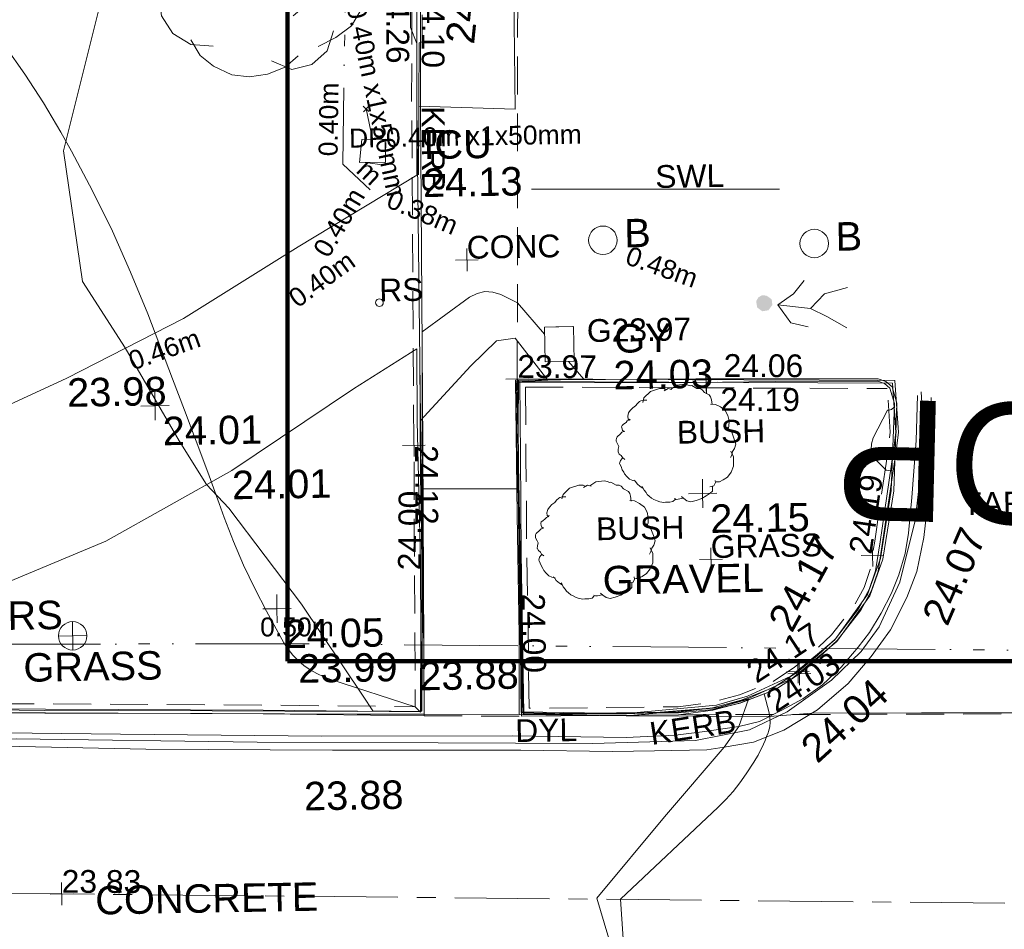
# Model space of a CAD drawing. Header units: millimetres. Extents: x -287732 to 520720, y -88450 to 287754.
# Tile 51 of 256: x -126021 to -113045, y -34533 to -22545. Entities that reach past the tile are written whole.
import ezdxf

# ---------------------------------------------------------------- set-up
doc = ezdxf.new("R2010")
doc.units = ezdxf.units.MM
for name, pattern in [('IMPORT-CENTER _6_', [2000, 1250, -250, 250, -250]), ('IMPORT-DASHED _2_', [750, 500, -250]), ('IMPORT-UG_DRAINAGE_UNIDENTIFIED_QLB2 _2_', [2700, 1500, -300, 0, -250, 150, -300, 0, -200]), ('IMPORT-UG_EIR_QLB2 _2_', [2750, 1500, -300, 0, -300, 150, -300, 0, -200]), ('IMPORT-UG_ELEC_LV_QLB2 _2_', [2700, 1500, -300, 0, -250, 150, -300, 0, -200]), ('IMPORT-UG_ELEC_STREET LIGHTING_QLB2 _2_', [2700, 1500, -300, 0, -250, 150, -300, 0, -200])]:
    doc.linetypes.add(name, pattern=pattern)
for name, color, linetype, lineweight, true_color in [('00_TOPO_FOOTPATH', 7, 'Continuous', 9, 0xa50000), ('00_TOPO_FURN_BOLLARD', 7, 'Continuous', 9, 0x666666), ('00_TOPO_FURN_SIGN', 7, 'Continuous', 9, 0x666666), ('00_TOPO_KERB_BOTTOM', 1, 'Continuous', 9, 0xff0000), ('00_TOPO_KERB_TOP', 7, 'Continuous', 9, 0xa500a5), ('00_TOPO_LEVEL_SPOT', 7, 'Continuous', 9, 0x666666), ('00_TOPO_ROAD_MARKING_YELLOW_CONTINUOUS', 40, 'Continuous', 9, 0xffbf00), ('00_TOPO_SERV_GULLY', 7, 'Continuous', 9, 0x5252a5), ('00_TOPO_SERV_IC', 5, 'Continuous', 9, 0x0000ff), ('00_TOPO_TREE', 7, 'Continuous', 9, 0x666666), ('01_DTM_CONTOUR_MNR', 7, 'Continuous', 9, 0xa5a552), ('12333-PUM-2D-U-0001-C01 - Rev2_REVIT IMPORT_dwg', 7, 'Continuous', 9, 0x767676), ('A_RHA_Line', 7, 'Continuous', 9, 0x00a600), ('BUSH', 7, 'Continuous', 9, 0x00a500), ('BUSH_TXT', 7, 'Continuous', 9, 0x00a500), ('CONTOURS_INDEX', 4, 'Continuous', 9, 0x00ffff), ('CONTOURS_INDEX_LVL', 4, 'Continuous', 9, 0x00ffff), ('CONTOURS_MINOR', 7, 'Continuous', 9, 0x00a5a5), ('GULLY', 7, 'Continuous', 9, 0x7fbfff), ('GULLY_LVL', 7, 'Continuous', 9, 0x7fbfff), ('KERB_BOTTOM', 7, 'Continuous', 9, 0x0000a5), ('KERB_BOTTOM_LVL', 7, 'Continuous', 9, 0x0000a5), ('KERB_BOTTOM_TXT', 7, 'Continuous', 9, 0x0000a5), ('KERB_TOP', 2, 'Continuous', 9, 0xffff00), ('KERB_TOP_LVL', 2, 'Continuous', 9, 0xffff00), ('MARKINGS_DOUBLE_YELLOW', 7, 'Continuous', 9, 0xc0c0c0), ('MARKINGS_DOUBLE_YELLOW_TXT', 7, 'Continuous', 9, 0xc0c0c0), ('MARKINGS_WHITE_LINE', 7, 'Continuous', 9, 0xc0c0c0), ('MARKINGS_WHITE_LINE_TXT', 7, 'Continuous', 9, 0xc0c0c0), ('PUM-EIRCOMM-NOTES', 6, 'Continuous', 9, 0xff00ff), ('PUM-EIRCOMM-QLB2', 6, 'IMPORT-UG_EIR_QLB2 _2_', 9, 0xff00ff), ('PUM-ELECTRIC-LV-QLB2', 1, 'IMPORT-UG_ELEC_LV_QLB2 _2_', 9, 0xff0000), ('PUM-ELECTRIC-MH', 1, 'Continuous', 9, 0xff0000), ('PUM-ELECTRIC-SL-QLB2', 7, 'IMPORT-UG_ELEC_STREET LIGHTING_QLB2 _2_', 9, 0xff7f7f), ('PUM-UNIDENTIFIED-QLB2', 150, 'IMPORT-UG_DRAINAGE_UNIDENTIFIED_QLB2 _2_', 9, 0x007fff), ('ROAD_CROWNLINE', 7, 'IMPORT-CENTER _6_', 9, 0xa500a5), ('ROAD_CROWNLINE_LVL', 7, 'Continuous', 9, 0xa500a5), ('ROAD_MARKINGS', 7, 'Continuous', 9, 0xc0c0c0), ('ROADSIGN', 7, 'Continuous', 9, 0x00a5a5), ('ROADSIGN_TXT', 7, 'Continuous', 9, 0x00a5a5)]:
    doc.layers.add(name, color=color, linetype=linetype, lineweight=lineweight, true_color=true_color)
for name, color, linetype, lineweight in [('00_TOPO_PEDASTRIAN', 7, 'Continuous', 9), ('00_TOPO_SURFACE', 7, 'Continuous', 9), ('00_TOPO_SURVEY_TEXT', 7, 'Continuous', 9), ('CHANGE_OF_SURFACE', 7, 'IMPORT-DASHED _2_', 9), ('CHANGE_OF_SURFACE_LVL', 7, 'Continuous', 9), ('GEN-TEXT', 7, 'Continuous', 9), ('Text', 7, 'Continuous', 9), ('TEXT_TXT', 7, 'Continuous', 9)]:
    doc.layers.add(name, color=color, linetype=linetype, lineweight=lineweight)
doc.styles.add('Arial_1', font='arial.ttf', dxfattribs={"height": 250})
doc.styles.add('Arial_3', font='arial.ttf', dxfattribs={"height": 300})
doc.styles.add('Arial_4', font='arial.ttf', dxfattribs={"height": 1594.21926})
doc.styles.add('Swis721 Lt BT_2', font='swissl.ttf', dxfattribs={"height": 375})

# ---------------------------------------------------------------- blocks, each defined once
blk = doc.blocks.new('12333-PUM-2D-U-0001-C01 - Rev2_REVIT IMPORT_dwg_PEDESTRIAN CROSS-2077091-Site Location Plan Proposed')
at = {"layer": '00_TOPO_PEDASTRIAN', "true_color": 0xe2e2e2}
blk.add_hatch(color=254, dxfattribs=at).paths.add_polyline_path([(533785282, 725531067), (533785365, 725531078), (533785415, 725531145), (533785415, 725531201), (533785404, 725531227), (533785342, 725531272), (533785282, 725531277), (533785233, 725531249), (533785205, 725531200), (533785216, 725531118), (533785279, 725531069)])
at = {"layer": '00_TOPO_PEDASTRIAN', "color": 253, "true_color": 0xaaaaaa, "flags": 128}
for points in [[(533785882, 725530851), (533785657, 725530907), (533785488, 725531149), (533785700, 725531290), (533785840, 725531464)], [(533785488, 725531149), (533785920, 725531091), (533786107, 725531284), (533786413, 725531359)], [(533785920, 725531091), (533786133, 725530981), (533786395, 725530828)]]:
    blk.add_lwpolyline(points, dxfattribs=at)
blk = doc.blocks.new('12333-PUM-2D-U-0001-C01 - Rev2_REVIT IMPORT_dwg_CONIFEROUS_TREE-2077115-Site Location Plan Proposed')
at = {"layer": '00_TOPO_TREE', "color": 254, "true_color": 0xcccccc, "flags": 128}
for points in [[(533777787, 725536538), (533777875, 725536833), (533778081, 725537038), (533778375, 725537156), (533778669, 725537127), (533778934, 725536950)], [(533778581, 725537009), (533778816, 725537097), (533779110, 725537127), (533779375, 725537068), (533779610, 725536950), (533779787, 725536774), (533779934, 725536538), (533779993, 725536274)], [(533777522, 725535333), (533777375, 725535597), (533777316, 725535891), (533777375, 725536215), (533777552, 725536480), (533777787, 725536656), (533778081, 725536744)], [(533779699, 725536568), (533779904, 725536480), (533780081, 725536333), (533780169, 725536097), (533780140, 725535862), (533780022, 725535656)], [(533778875, 725536421), (533779110, 725536333), (533779287, 725536186)], [(533779993, 725535921), (533780110, 725535686), (533780140, 725535421), (533780081, 725535156), (533779934, 725534921), (533779728, 725534774), (533779493, 725534656)], [(533778375, 725535303), (533778199, 725535538), (533778169, 725535803)], [(533778110, 725534686), (533777816, 725534715), (533777581, 725534862), (533777434, 725535097), (533777405, 725535362), (533777493, 725535627)], [(533779463, 725535421), (533779346, 725535215), (533779169, 725535068)], [(533779699, 725534862), (533779610, 725534597), (533779404, 725534421), (533779140, 725534362), (533778875, 725534480)], [(533779228, 725534539), (533779052, 725534391), (533778816, 725534303), (533778581, 725534274), (533778346, 725534303), (533778110, 725534421), (533777934, 725534568), (533777816, 725534774)]]:
    blk.add_lwpolyline(points, dxfattribs=at)
at = {"layer": '00_TOPO_TREE', "color": 254, "true_color": 0xcccccc}
blk.add_circle((533778757, 725535744), 90.7, dxfattribs=at)
blk = doc.blocks.new('12333-PUM-2D-U-0001-C01 - Rev2_REVIT IMPORT_dwg_MSL_Bollard_2-2077182-Site Location Plan Proposed')
at = {"layer": '00_TOPO_FURN_BOLLARD', "color": 254, "true_color": 0xcccccc}
blk.add_circle((0, 0), 62.5, dxfattribs=at)
blk = doc.blocks.new('12333-PUM-2D-U-0001-C01 - Rev2_REVIT IMPORT_dwg_MSL_RoadSign_SYM-2077193-Site Location Plan Proposed')
at = {"layer": '00_TOPO_FURN_SIGN', "color": 254, "true_color": 0xcccccc}
for p, q in [((0, -500), (0, 500)), ((-500, 0), (500, 0))]:
    blk.add_line(p, q, dxfattribs=at)
blk.add_circle((0, 0), 500, dxfattribs=at)
blk = doc.blocks.new('12333-PUM-2D-U-0001-C01 - Rev2_REVIT IMPORT_dwg_MM-2077200-Site Location Plan Proposed')
at = {"layer": '00_TOPO_LEVEL_SPOT', "color": 254, "true_color": 0xcccccc, "flags": 128}
for points in [[(500, 0), (0, 0), (0, 500)], [(0, -500), (0, 0), (-500, 0)]]:
    blk.add_lwpolyline(points, dxfattribs=at)
blk = doc.blocks.new('12333-PUM-2D-U-0001-C01 - Rev2_REVIT IMPORT_dwg_MGS62954_T2_Galway_ITM_3d_Rev1-2077680-Site Location Plan Proposed')
at = {"layer": '00_TOPO_FOOTPATH', "color": 254, "true_color": 0xcccccc, "flags": 128}
for points in [[(533746617, 725529221), (533749203, 725529221), (533751861, 725529179), (533754330, 725529139), (533756952, 725529080), (533760368, 725529010), (533762480, 725528986), (533765716, 725528935), (533768640, 725528936), (533770807, 725529016), (533772637, 725529152), (533773375, 725529322), (533774478, 725529630), (533776105, 725530347), (533777655, 725531103), (533779184, 725532024), (533780764, 725532940)], [(533746569, 725527200), (533749159, 725527135), (533751049, 725527113), (533753779, 725527057), (533756229, 725527032), (533758429, 725527010), (533760976, 725526949), (533763110, 725526849), (533766050, 725526856), (533768403, 725526827), (533769398, 725526840), (533771378, 725526941), (533773155, 725527102), (533774873, 725527511), (533776579, 725528187), (533778255, 725529090), (533779879, 725530137), (533780722, 725530653)]]:
    blk.add_lwpolyline(points, dxfattribs=at)
at = {"layer": '00_TOPO_KERB_BOTTOM', "color": 254, "true_color": 0xcccccc, "flags": 128}
for points in [[(533780785, 725532944), (533780788, 725533120), (533780825, 725534681), (533780865, 725534697), (533780871, 725535052)], [(533746656, 725526506), (533751353, 725526407), (533755126, 725526327), (533760337, 725526223), (533762731, 725526176), (533765209, 725526147), (533766987, 725526109), (533767325, 725526102), (533767341, 725526718), (533768223, 725526706), (533768222, 725526092), (533771268, 725526030), (533772676, 725526002), (533774713, 725525962), (533775738, 725525934), (533777940, 725525891), (533779850, 725525850), (533780733, 725525837), (533780758, 725527835), (533780749, 725529698), (533780760, 725530653)]]:
    blk.add_lwpolyline(points, dxfattribs=at)
blk.add_lwpolyline([(533784390, 725530190), (533782014, 725530215), (533782004, 725528434), (533782005, 725526858), (533781988, 725525811), (533783398, 725525766), (533784596, 725525852), (533785011, 725525965), (533785594, 725526222), (533786189, 725526696), (533786634, 725527294), (533786814, 725527774), (533786973, 725528671), (533787036, 725529826), (533786975, 725530042), (533786893, 725530114), (533786794, 725530151), (533785443, 725530171)], close=True, dxfattribs=at)
at = {"layer": '00_TOPO_KERB_TOP', "color": 254, "true_color": 0xcccccc, "flags": 128}
for points in [[(533780764, 725532940), (533780767, 725533121), (533780782, 725533991), (533780790, 725534413), (533780791, 725534673), (533780715, 725534887), (533780719, 725535576)], [(533746657, 725526544), (533749662, 725526480), (533751371, 725526444), (533755127, 725526364), (533760338, 725526261), (533762732, 725526214), (533765209, 725526184), (533766988, 725526147), (533767288, 725526140), (533767304, 725526757), (533768261, 725526743), (533768260, 725526129), (533771269, 725526068), (533772677, 725526040), (533774714, 725526000), (533775739, 725525971), (533777941, 725525929), (533779851, 725525887), (533780695, 725525876), (533780720, 725527835), (533780711, 725529698), (533780722, 725530653)]]:
    blk.add_lwpolyline(points, dxfattribs=at)
blk.add_lwpolyline([(533784390, 725530141), (533782033, 725530182), (533782037, 725528434), (533782038, 725526858), (533782022, 725525843), (533783397, 725525799), (533784590, 725525885), (533785000, 725525996), (533785577, 725526250), (533786165, 725526719), (533786605, 725527310), (533786782, 725527782), (533786940, 725528675), (533787003, 725529822), (533786946, 725530023), (533786875, 725530085), (533786788, 725530118), (533785443, 725530138)], close=True, dxfattribs=at)
at = {"layer": '00_TOPO_ROAD_MARKING_YELLOW_CONTINUOUS', "color": 254, "true_color": 0xcccccc, "flags": 128}
for points in [[(533787310, 725529920), (533787280, 725529330), (533787210, 725528580), (533787160, 725528110), (533787110, 725527840), (533787020, 725527560), (533786920, 725527320), (533786780, 725527060), (533786620, 725526810), (533786470, 725526620), (533786240, 725526360), (533785990, 725526130), (533785730, 725525950), (533785440, 725525800), (533785150, 725525660), (533784880, 725525600), (533784430, 725525540), (533784040, 725525500), (533783390, 725525480), (533781900, 725525530), (533779380, 725525570), (533776730, 725525640), (533774010, 725525720)], [(533768150, 725525610), (533771530, 725525590), (533774360, 725525540), (533777060, 725525440), (533779520, 725525380), (533782000, 725525340), (533783210, 725525300), (533783760, 725525300), (533784450, 725525300), (533784680, 725525330), (533785070, 725525390), (533785470, 725525540), (533785920, 725525800), (533786330, 725526140), (533786640, 725526490), (533786900, 725526840), (533787120, 725527260), (533787260, 725527600), (533787360, 725528050), (533787420, 725528510), (533787460, 725529020), (533787490, 725529890)]]:
    blk.add_lwpolyline(points, dxfattribs=at)
at = {"layer": '00_TOPO_SERV_GULLY', "color": 254, "true_color": 0xcccccc}
for p, q in [((533782791, 725530909), (533782410, 725530909)), ((533782410, 725530909), (533782410, 725530451)), ((533782791, 725530451), (533782791, 725530909)), ((533782791, 725530451), (533782410, 725530451))]:
    blk.add_line(p, q, dxfattribs=at)
at = {"layer": '00_TOPO_SERV_IC', "color": 254, "true_color": 0xcccccc}
for p, q in [((533780009, 725533118), (533780048, 725533423)), ((533780352, 725533423), (533780048, 725533423)), ((533780352, 725533118), (533780352, 725533423)), ((533780009, 725533118), (533780352, 725533118))]:
    blk.add_line(p, q, dxfattribs=at)
at = {"layer": '00_TOPO_SURFACE', "color": 254, "true_color": 0xcccccc}
for p, q in [((533780753, 725528805), (533782006, 725528785)), ((533780733, 725525837), (533781990, 725525811))]:
    blk.add_line(p, q, dxfattribs=at)
at = {"layer": '00_TOPO_SURFACE', "color": 254, "true_color": 0xcccccc, "flags": 128}
for points in [[(533782723, 725586673), (533782595, 725579545), (533782448, 725572529), (533782405, 725570884), (533782416, 725568057), (533782402, 725565389), (533782475, 725563004), (533782406, 725558130), (533782328, 725554418), (533782252, 725551737), (533782150, 725547460), (533782136, 725544120), (533782114, 725541311), (533782128, 725539424), (533782085, 725536058), (533782075, 725533788), (533780805, 725533850)], [(533783398, 725525766), (533785283, 725525724), (533785847, 725525758), (533787290, 725525740), (533789550, 725525700), (533791450, 725525690), (533793290, 725525660), (533794085, 725525639), (533794450, 725525660), (533795585, 725525656)]]:
    blk.add_lwpolyline(points, dxfattribs=at)
at = {"layer": '01_DTM_CONTOUR_MNR', "color": 254, "true_color": 0xcccccc, "flags": 128}
blk.add_lwpolyline([(533783209, 725522508), (533782970, 725523370), (533783877, 725524427), (533784680, 725525330), (533784880, 725525600), (533785010, 725525960), (533784613, 725525855), (533783735, 725525801), (533783400, 725525791), (533782685, 725525806), (533782015, 725525835), (533782017, 725526190), (533782027, 725526860), (533782026, 725527694), (533782026, 725528430), (533782023, 725528634), (533782018, 725529372), (533782021, 725530193), (533782440, 725530210), (533782019, 725530771), (533781774, 725530738), (533781428, 725530415), (533780750, 725529700), (533780743, 725528964), (533780741, 725528520), (533780738, 725527840), (533780719, 725526504), (533780703, 725525876), (533780547, 725525875), (533780060, 725525890), (533779937, 725526086), (533779144, 725527312), (533778210, 725528596), (533777920, 725528910), (533777568, 725529494), (533776880, 725530730), (533776333, 725531617), (533776113, 725533340), (533776650, 725535340)], dxfattribs=at)
for name in ['12333-PUM-2D-U-0001-C01 - Rev2_REVIT IMPORT_dwg_CONIFEROUS_TREE-2077115-Site Location Plan Proposed', '12333-PUM-2D-U-0001-C01 - Rev2_REVIT IMPORT_dwg_PEDESTRIAN CROSS-2077091-Site Location Plan Proposed']:
    blk.add_blockref(name, (0, 0))
for name, p, xscale, yscale, zscale in [('12333-PUM-2D-U-0001-C01 - Rev2_REVIT IMPORT_dwg_MSL_Bollard_2-2077182-Site Location Plan Proposed', (533783199, 725532039), 3, 3, 3), ('12333-PUM-2D-U-0001-C01 - Rev2_REVIT IMPORT_dwg_MSL_Bollard_2-2077182-Site Location Plan Proposed', (533785983, 725531948), 3, 3, 3), ('12333-PUM-2D-U-0001-C01 - Rev2_REVIT IMPORT_dwg_MM-2077200-Site Location Plan Proposed', (533777260, 725529960), 0.375, 0.375, 0.375), ('12333-PUM-2D-U-0001-C01 - Rev2_REVIT IMPORT_dwg_MM-2077200-Site Location Plan Proposed', (533784455, 725528679), 0.375, 0.375, 0.375), ('12333-PUM-2D-U-0001-C01 - Rev2_REVIT IMPORT_dwg_MM-2077200-Site Location Plan Proposed', (533778819, 725527259), 0.375, 0.375, 0.375), ('12333-PUM-2D-U-0001-C01 - Rev2_REVIT IMPORT_dwg_MSL_RoadSign_SYM-2077193-Site Location Plan Proposed', (533776121, 725526948), 0.375, 0.375, 0.375)]:
    blk.add_blockref(name, p, dxfattribs=dict(xscale=xscale, yscale=yscale, zscale=zscale))
at = {"layer": '00_TOPO_FOOTPATH', "color": 251, "true_color": 0x666666, "char_height": 375, "width": 1495.9, "attachment_point": 1, "line_spacing_factor": 1.005062, "style": 'Swis721 Lt BT_2'}
for s, insert in [('23.98', (533776104, 725530342)), ('24.01', (533778255, 725529085))]:
    blk.add_mtext(s, dxfattribs=dict(at, insert=insert))
at = {"layer": '00_TOPO_FURN_BOLLARD', "char_height": 375, "width": 398.91, "attachment_point": 1, "line_spacing_factor": 1.005062, "style": 'Swis721 Lt BT_2'}
for insert in [(533783481, 725532314), (533786266, 725532222)]:
    blk.add_mtext('B', dxfattribs=dict(at, insert=insert))
at = {"layer": '00_TOPO_FURN_SIGN', "insert": (533775267, 725527416), "char_height": 375, "width": 783.57, "attachment_point": 1, "line_spacing_factor": 1.005062, "style": 'Swis721 Lt BT_2'}
blk.add_mtext('RS', dxfattribs=at)
at = {"layer": '00_TOPO_KERB_BOTTOM', "color": 251, "true_color": 0x666666, "insert": (533780679, 725526525), "char_height": 375, "width": 1495.9, "attachment_point": 1, "line_spacing_factor": 1.005062, "style": 'Swis721 Lt BT_2'}
blk.add_mtext('23.88', dxfattribs=at)
at = {"layer": '00_TOPO_KERB_BOTTOM', "color": 251, "true_color": 0x666666, "insert": (533785656, 725525364), "char_height": 375, "width": 1495.9, "attachment_point": 1, "rotation": 41.354, "line_spacing_factor": 1.005062, "style": 'Swis721 Lt BT_2'}
blk.add_mtext('24.04', dxfattribs=at)
at = {"layer": '00_TOPO_KERB_TOP', "color": 251, "true_color": 0x666666, "char_height": 375, "width": 1495.9, "attachment_point": 1, "line_spacing_factor": 1.005062, "style": 'Swis721 Lt BT_2'}
for s, insert, rotation in [('24.25', (533781173, 725534688), 83.0614), ('24.17', (533785273, 725526994), 60.2941)]:
    blk.add_mtext(s, dxfattribs=dict(at, insert=insert, rotation=rotation))
at = {"layer": '00_TOPO_KERB_TOP', "color": 251, "true_color": 0x666666, "insert": (533779084, 725526652), "char_height": 375, "width": 1495.9, "attachment_point": 1, "line_spacing_factor": 1.005062, "style": 'Swis721 Lt BT_2'}
blk.add_mtext('23.99', dxfattribs=at)
at = {"layer": '00_TOPO_LEVEL_SPOT', "char_height": 375, "width": 1495.9, "attachment_point": 1, "line_spacing_factor": 1.005062, "style": 'Swis721 Lt BT_2'}
for s, insert in [('24.01', (533777355, 725529813)), ('24.15', (533784550, 725528532)), ('24.05', (533778914, 725527111))]:
    blk.add_mtext(s, dxfattribs=dict(at, insert=insert))
at = {"layer": '00_TOPO_ROAD_MARKING_YELLOW_CONTINUOUS', "color": 251, "true_color": 0x666666, "insert": (533787307, 725527014), "char_height": 375, "width": 1495.9, "attachment_point": 1, "rotation": 65.6026, "line_spacing_factor": 1.005062, "style": 'Swis721 Lt BT_2'}
blk.add_mtext('24.07', dxfattribs=at)
at = {"layer": '00_TOPO_ROAD_MARKING_YELLOW_CONTINUOUS', "color": 251, "true_color": 0x666666, "insert": (533779133, 725524969), "char_height": 375, "width": 1495.9, "attachment_point": 1, "line_spacing_factor": 1.005062, "style": 'Swis721 Lt BT_2'}
blk.add_mtext('23.88', dxfattribs=at)
at = {"layer": '00_TOPO_SERV_GULLY', "color": 251, "true_color": 0x666666, "char_height": 375, "attachment_point": 1, "line_spacing_factor": 1.005062, "style": 'Swis721 Lt BT_2'}
for s, insert, width in [('GY', (533783325, 725530928), 821.56), ('24.03', (533783307, 725530445), 1495.9)]:
    blk.add_mtext(s, dxfattribs=dict(at, insert=insert, width=width))
at = {"layer": '00_TOPO_SERV_IC', "color": 251, "true_color": 0x666666, "char_height": 375, "attachment_point": 1, "line_spacing_factor": 1.005062, "style": 'Swis721 Lt BT_2'}
for s, insert, width in [('ICU', (533780855, 725533524), 1021.01), ('24.13', (533780841, 725533024), 1495.9)]:
    blk.add_mtext(s, dxfattribs=dict(at, insert=insert, width=width))
at = {"layer": '00_TOPO_SURVEY_TEXT', "color": 251, "true_color": 0x666666, "char_height": 375, "attachment_point": 1, "line_spacing_factor": 1.005062, "style": 'Swis721 Lt BT_2'}
for s, insert, width in [('GRAVEL', (533783118, 725527745), 2322.21), ('GRASS', (533775465, 725526728), 2018.28), ('CONCRETE', (533776358, 725523645), 3286.24)]:
    blk.add_mtext(s, dxfattribs=dict(at, insert=insert, width=width))
blk = doc.blocks.new('12333-PUM-2D-U-0001-C01 - Rev2_REVIT IMPORT_dwg_CIRCL-2077787-Site Location Plan Proposed')
at = {"layer": 'ROADSIGN', "color": 254, "true_color": 0xaae1e1, "flags": 128}
blk.add_lwpolyline([(475, -154), (500, 0), (475, 154), (404, 293), (293, 404), (154, 475), (0, 500), (-154, 475), (-293, 404), (-404, 293), (-475, 154), (-500, 0), (-475, -154), (-404, -293), (-293, -404), (-154, -475), (0, -500), (154, -475), (293, -404), (404, -293)], close=True, dxfattribs=at)
blk = doc.blocks.new('12333-PUM-2D-U-0001-C01 - Rev2_REVIT IMPORT_dwg_SPOT-2077713-Site Location Plan Proposed')
at = {"layer": 'Text', "color": 253, "true_color": 0xaaaaaa}
for p, q in [((0, 500), (0, -500)), ((-500, 0), (500, 0))]:
    blk.add_line(p, q, dxfattribs=at)
blk = doc.blocks.new('12333-PUM-2D-U-0001-C01 - Rev2_REVIT IMPORT_dwg_BUSHES-2077801-Site Location Plan Proposed')
at = {"layer": 'BUSH', "color": 254, "true_color": 0xeaeaea, "flags": 128}
for points in [[(-35.6, 366.3), (4.9, 392.8), (60, 398.2), (80.3, 392.8), (93.3, 387.3), (103.8, 389.6), (137, 368.6), (158.1, 367.9), (171.1, 360.1), (186.5, 342.2), (217.3, 325.8), (227, 312.6), (231.9, 293.1), (235.9, 262)], [(-221.3, 283.8), (-213.2, 313.4), (-169.4, 354.6), (-108.6, 373.3), (-80.2, 372.5), (-67.3, 364.7)], [(-77.8, 357), (-51, 371.7), (-27.5, 365.5)], [(-346.1, -89.8), (-361.5, -77.3), (-368.8, -64.1), (-381.8, -54), (-389.1, -38.4), (-389.1, -40.7), (-388.3, -21.3), (-382.6, -3.4), (-389.9, 9.8), (-399.6, 30.1), (-399.6, 40.2), (-398.8, 49.5), (-394, 59.7), (-372.1, 79.1), (-361.5, 89.2), (-342.9, 96.2), (-347.8, 93.9), (-358.3, 101.7), (-360.7, 111.8), (-363.2, 124.2), (-359.9, 134.4), (-349.4, 141.4), (-333.2, 153.8), (-325.1, 163.2), (-317, 167.8), (-306.4, 175.6), (-311.3, 167.8), (-319.4, 175.6), (-321.8, 193.5), (-315.3, 216.1), (-304.8, 230.9), (-287.8, 248), (-269.1, 262), (-256.2, 276.8), (-242.4, 289.2), (-234.3, 293.9), (-218.9, 298.6), (-194.5, 297.8)], [(225.4, 265.1), (257, 262), (290.3, 245.7), (321.1, 220), (338.9, 186.5), (345.4, 151.5), (343.8, 115.7), (335.7, 93.9)], [(330.8, 111), (361.6, 77.6), (377.8, 31.6), (387.6, -3.4), (378.6, -30.6), (364.9, -50.9), (359.2, -73.4), (350.3, -90.6)], [(354.3, -47.8), (371.3, -85.9), (369.7, -146.6), (352.7, -186.3), (328.4, -218.2), (299.2, -236.9), (274.9, -249.3), (253.8, -248.5)], [(-274.8, -235.3), (-295.9, -229.9), (-316.1, -221.3), (-334, -203.4), (-349.4, -185.5), (-354.2, -173.1), (-364, -157.5), (-371.3, -137.3), (-378.6, -121.7), (-381, -116.2), (-375.3, -96.8), (-364, -84.3), (-359.1, -79.7)], [(-229.4, -282), (-247.2, -271.1), (-267.5, -253.2), (-277.2, -237.7), (-287.8, -227.5)], [(246.5, -238.4), (248.1, -253.2), (237.6, -273.5), (210.8, -279.7)], [(-19.4, -359.1), (-33.2, -373.1), (-54.3, -377.7), (-82.7, -377), (-98.9, -378.5), (-106.2, -376.2), (-119.1, -373.1), (-137.8, -367.6), (-158.1, -356.7), (-173.5, -348.9), (-188.9, -335.7), (-201.8, -323.3), (-209.1, -310), (-222.1, -294.5), (-229.4, -279.7), (-236.7, -269.6)], [(229.5, -275.8), (228.7, -308.5), (212.4, -322.5), (185.7, -339.6), (156.5, -356), (119.2, -370), (85.2, -377), (58.4, -370.7), (38.1, -355.2), (22.7, -341.9)], [(33.3, -352.8), (1.7, -359.1), (-11.3, -359.1), (-21.9, -353.6)]]:
    blk.add_lwpolyline(points, dxfattribs=at)
blk = doc.blocks.new('12333-PUM-2D-U-0001-C01 - Rev2_REVIT IMPORT_dwg_SPOT-2077769-Site Location Plan Proposed')
at = {"layer": 'CHANGE_OF_SURFACE_LVL', "color": 253, "true_color": 0xaaaaaa}
for p, q in [((0, 500), (0, -500)), ((-500, 0), (500, 0))]:
    blk.add_line(p, q, dxfattribs=at)
blk = doc.blocks.new('12333-PUM-2D-U-0001-C01 - Rev2_REVIT IMPORT_dwg_SPOT-V272-Site Location Plan Proposed')
at = {"layer": 'KERB_BOTTOM_LVL', "color": 9, "true_color": 0xaaaae1}
for p, q in [((0, 500), (0, -500)), ((-500, 0), (500, 0))]:
    blk.add_line(p, q, dxfattribs=at)
blk = doc.blocks.new('12333-PUM-2D-U-0001-C01 - Rev2_REVIT IMPORT_dwg_SPOT-2077810-Site Location Plan Proposed')
at = {"layer": 'KERB_TOP_LVL', "color": 51, "true_color": 0xffffaa}
for p, q in [((0, 500), (0, -500)), ((-500, 0), (500, 0))]:
    blk.add_line(p, q, dxfattribs=at)
blk = doc.blocks.new('12333-PUM-2D-U-0001-C01 - Rev2_REVIT IMPORT_dwg_SPOT-2077774-Site Location Plan Proposed')
at = {"layer": 'ROAD_CROWNLINE_LVL', "color": 254, "true_color": 0xe1aae1}
for p, q in [((0, 500), (0, -500)), ((-500, 0), (500, 0))]:
    blk.add_line(p, q, dxfattribs=at)
blk = doc.blocks.new('12333-PUM-2D-U-0001-C01 - Rev2_REVIT IMPORT_dwg-1620468-Site Location Plan Proposed')
at = {"layer": 'CHANGE_OF_SURFACE', "color": 253, "true_color": 0xaaaaaa}
for p, q in [((140959, -85623), (141082, -78984)), ((141064, -85731), (145832, -85836)), ((139655, -90039), (140935, -90069)), ((143008, -90085), (154916, -90264))]:
    blk.add_line(p, q, dxfattribs=at)
at = {"layer": 'CHANGE_OF_SURFACE', "color": 253, "true_color": 0xaaaaaa, "flags": 128}
for points in [[(77779, -88785), (78696, -88814), (82119, -88805), (87486, -88934), (92129, -89008), (95544, -89065), (101722, -89132), (109467, -89317), (113980, -89438), (118789, -89508), (123625, -89584), (126283, -89632), (126312, -89633), (127091, -89648), (127120, -89648), (128578, -89674), (133109, -89762), (134670, -89797), (137536, -89862), (139539, -89919), (139554, -88752), (139582, -86473), (139630, -82004), (139685, -78902)], [(141064, -85731), (141056, -86641), (141044, -87924), (141041, -89965), (143002, -89980), (143442, -89930), (143814, -89838), (144243, -89678), (144547, -89486), (144807, -89279), (145039, -89069), (145344, -88689), (145482, -88449), (145567, -88214), (145632, -87842), (145829, -86642), (145862, -86412), (145832, -85836)]]:
    blk.add_lwpolyline(points, dxfattribs=at)
at = {"layer": 'CONTOURS_INDEX', "color": 131, "true_color": 0xaaffff, "flags": 128}
for points in [[(141330, -85039), (140978, -84621), (140762, -84507), (140656, -84473), (140551, -84462), (140448, -84487), (140348, -84534), (139718, -84981), (139689, -86471), (139690, -86592), (139691, -86650), (139692, -86707), (139692, -86765), (139691, -86823), (139662, -88601), (139659, -88741), (139654, -88881), (139646, -89020), (139637, -89160), (139633, -89218), (139625, -89346), (139618, -89475), (139614, -89604), (139611, -89733), (139608, -89991), (139538, -89921), (138434, -89540), (138341, -89502), (138250, -89459), (138164, -89408), (138081, -89350), (138005, -89284), (137936, -89212), (137877, -89132), (137824, -89047), (137602, -88626), (137451, -88323), (137310, -88015), (137182, -87701), (137065, -87383), (137001, -87197), (136858, -86782), (136713, -86369), (136566, -85956), (136417, -85544), (136104, -84680), (135889, -84127), (135659, -83581), (135405, -83046), (135136, -82517), (135000, -82264), (134778, -81874), (134542, -81492), (134288, -81122)], [(142247, -93484), (142198, -92501), (143507, -91314), (143610, -91213), (143709, -91108), (143800, -90995), (143885, -90879), (143987, -90728), (144017, -90683), (144045, -90637), (144071, -90590), (144096, -90542), (144120, -90493), (144142, -90444), (144162, -90394), (144182, -90343), (144189, -90325), (144205, -90264), (144213, -90203), (144211, -90142), (144201, -90080), (144138, -89831), (143846, -89935), (143822, -89945), (143458, -90024), (143375, -90033), (143008, -90062), (142742, -90055), (142611, -90053), (142479, -90051), (142347, -90051), (142216, -90052), (142139, -90053), (141970, -90054), (141800, -90055), (141630, -90054), (141460, -90053), (140961, -90047), (140957, -89509), (140955, -89244), (140954, -88980), (140954, -88715), (140954, -88450), (140955, -87921), (140954, -87223), (140954, -87126), (140954, -87029), (140955, -86932), (140956, -86835), (140958, -86641), (140958, -86514), (140958, -86451), (140959, -86387), (140960, -86324), (140961, -86260), (140976, -85645), (141370, -85639), (141448, -85638), (141526, -85638), (141604, -85638), (141682, -85639), (141838, -85641), (141637, -85403)]]:
    blk.add_lwpolyline(points, dxfattribs=at)
at = {"layer": 'CONTOURS_MINOR', "color": 254, "true_color": 0xaae1e1, "flags": 128}
blk.add_lwpolyline([(145881, -86112), (145918, -86081), (145939, -86411), (145911, -86606), (145903, -86652), (145858, -86921), (145799, -86911), (145669, -86776), (145628, -86706), (145605, -86634), (145611, -86559), (145634, -86482), (145828, -86120), (145848, -86121)], close=True, dxfattribs=at)
at = {"layer": 'GEN-TEXT', "color": 253, "true_color": 0xaaaaaa}
for p, q in [((138993, -82066), (139064, -81995)), ((139064, -82066), (138993, -81995))]:
    blk.add_line(p, q, dxfattribs=at)
at = {"layer": 'GULLY', "color": 254, "true_color": 0xd4e9ff}
blk.add_line((141701, -84943), (141480, -84946), dxfattribs=at)
at = {"layer": 'KERB_BOTTOM', "color": 9, "true_color": 0xaaaae1}
blk.add_line((140959, -85623), (145932, -85732), dxfattribs=at)
at = {"layer": 'KERB_BOTTOM', "color": 9, "true_color": 0xaaaae1, "flags": 128}
for points in [[(77673, -88899), (78694, -88931), (82118, -88922), (87484, -89051), (92128, -89125), (95542, -89182), (101720, -89249), (109464, -89434), (113978, -89555), (118787, -89625), (123623, -89701), (128576, -89791), (133107, -89879), (134667, -89914), (137533, -89979), (139655, -90039), (139699, -86474), (139747, -82006), (139802, -78904)], [(140959, -85623), (140951, -86640), (140939, -87924), (140935, -90069), (143008, -90085), (143461, -90034), (143845, -89939), (144290, -89773), (144608, -89572), (144875, -89360), (145116, -89142), (145431, -88749), (145578, -88494), (145669, -88241), (145735, -87860), (145933, -86658), (145968, -86417), (145932, -85732)]]:
    blk.add_lwpolyline(points, dxfattribs=at)
at = {"layer": 'KERB_TOP', "color": 51, "true_color": 0xffffaa}
blk.add_line((140992, -85657), (145901, -85765), dxfattribs=at)
at = {"layer": 'KERB_TOP', "color": 51, "true_color": 0xffffaa, "flags": 128}
for points in [[(92128, -89075), (95543, -89133), (101721, -89199), (106973, -89325), (109466, -89385), (112578, -89468), (113979, -89506), (114322, -89511), (115314, -89525), (118788, -89575), (123624, -89652), (126112, -89697), (126354, -89701), (128577, -89741), (133108, -89829), (134668, -89865), (137534, -89930), (139606, -89989), (139661, -88600), (139673, -86482), (139698, -82005), (139753, -78903)], [(140992, -85657), (140984, -86641), (140972, -87924), (140969, -90036), (143006, -90052), (143455, -90001), (143836, -89907), (144275, -89743), (144589, -89545), (144854, -89334), (145092, -89119), (145404, -88730), (145548, -88480), (145637, -88233), (145703, -87854), (145901, -86653), (145935, -86416), (145901, -85765)]]:
    blk.add_lwpolyline(points, dxfattribs=at)
at = {"layer": 'MARKINGS_DOUBLE_YELLOW', "color": 254, "true_color": 0xeaeaea, "flags": 128}
blk.add_lwpolyline([(146280, -85886), (146303, -86459), (146252, -86970), (146171, -87578), (145953, -88387), (145672, -88972), (145426, -89293), (145030, -89666), (144439, -90073), (143940, -90302), (143223, -90429), (141869, -90446), (139833, -90400), (137447, -90348), (134274, -90251), (132364, -90228), (127293, -90148)], dxfattribs=at)
at = {"layer": 'MARKINGS_WHITE_LINE', "color": 254, "true_color": 0xeaeaea}
blk.add_line((141191, -83124), (144457, -83184), dxfattribs=at)
at = {"layer": 'PUM-EIRCOMM-QLB2', "color": 211, "true_color": 0xffaaff, "flags": 128}
blk.add_lwpolyline([(201398, -90242), (194300, -89978), (176492, -89664), (164630, -89559), (152400, -89441), (137995, -89062), (117127, -88726), (106155, -88784), (103180, -93333), (102151, -96110), (100560, -98494), (99441, -100108), (97793, -102068)], dxfattribs=at)
at = {"layer": 'PUM-ELECTRIC-MH', "color": 21, "true_color": 0xffaaaa}
blk.add_line((139280, -82478), (139273, -82621), dxfattribs=at)
at = {"layer": 'PUM-ELECTRIC-MH', "color": 21, "true_color": 0xffaaaa, "flags": 128}
blk.add_lwpolyline([(139266, -82736), (139264, -82774), (139004, -82736)], dxfattribs=at)
at = {"layer": 'PUM-ELECTRIC-SL-QLB2', "color": 254, "true_color": 0xffd4d4, "flags": 128}
blk.add_lwpolyline([(139066, -83096), (138711, -82751), (138885, -77178), (138698, -68635), (138978, -58870), (138758, -51980), (139237, -41346)], dxfattribs=at)
at = {"layer": 'PUM-UNIDENTIFIED-QLB2', "color": 141, "true_color": 0xaad4ff}
blk.add_line((139107, -82431), (139028, -82030), dxfattribs=at)
at = {"layer": 'ROAD_CROWNLINE', "color": 254, "true_color": 0xe1aae1, "flags": 128}
blk.add_lwpolyline([(249006, -92725), (244453, -94206), (233556, -94383), (213354, -93698), (191428, -93433), (168463, -92924), (161119, -92830), (147820, -92659), (134837, -92304), (124391, -92018), (104167, -91620), (79168, -91355), (65619, -91289), (52756, -91112), (39914, -90847), (23027, -90603), (4970, -90095), (-7099, -89786), (-12602, -89763), (-16470, -88901), (-19410, -87266), (-21200, -85365), (-21240, -85278)], dxfattribs=at)
blk.add_blockref('12333-PUM-2D-U-0001-C01 - Rev2_REVIT IMPORT_dwg_MGS62954_T2_Galway_ITM_3d_Rev1-2077680-Site Location Plan Proposed', (-533641080, -725615854))
for name, p, xscale, yscale, zscale in [('12333-PUM-2D-U-0001-C01 - Rev2_REVIT IMPORT_dwg_SPOT-2077713-Site Location Plan Proposed', (140323, -84043), 0.3, 0.3, 0.3), ('12333-PUM-2D-U-0001-C01 - Rev2_REVIT IMPORT_dwg_CIRCL-2077787-Site Location Plan Proposed', (139160, -84586), 0.1, 0.1, 0.1), ('12333-PUM-2D-U-0001-C01 - Rev2_REVIT IMPORT_dwg_SPOT-2077769-Site Location Plan Proposed', (140959, -85623), 0.3, 0.3, 0.3), ('12333-PUM-2D-U-0001-C01 - Rev2_REVIT IMPORT_dwg_SPOT-V272-Site Location Plan Proposed', (143446, -85678), 0.3, 0.3, 0.3), ('12333-PUM-2D-U-0001-C01 - Rev2_REVIT IMPORT_dwg_SPOT-2077810-Site Location Plan Proposed', (143447, -85711), 0.3, 0.3, 0.3), ('12333-PUM-2D-U-0001-C01 - Rev2_REVIT IMPORT_dwg_BUSHES-2077801-Site Location Plan Proposed', (143049, -86528), 2, 2, 2), ('12333-PUM-2D-U-0001-C01 - Rev2_REVIT IMPORT_dwg_SPOT-2077769-Site Location Plan Proposed', (139582, -86473), 0.3, 0.3, 0.3), ('12333-PUM-2D-U-0001-C01 - Rev2_REVIT IMPORT_dwg_BUSHES-2077801-Site Location Plan Proposed', (141962, -87782), 2, 2, 2), ('12333-PUM-2D-U-0001-C01 - Rev2_REVIT IMPORT_dwg_SPOT-2077713-Site Location Plan Proposed', (143470, -88043), 0.3, 0.3, 0.3), ('12333-PUM-2D-U-0001-C01 - Rev2_REVIT IMPORT_dwg_SPOT-2077769-Site Location Plan Proposed', (145599, -88028), 0.3, 0.3, 0.3), ('12333-PUM-2D-U-0001-C01 - Rev2_REVIT IMPORT_dwg_SPOT-2077810-Site Location Plan Proposed', (144589, -89545), 0.3, 0.3, 0.3), ('12333-PUM-2D-U-0001-C01 - Rev2_REVIT IMPORT_dwg_SPOT-V272-Site Location Plan Proposed', (144608, -89572), 0.3, 0.3, 0.3), ('12333-PUM-2D-U-0001-C01 - Rev2_REVIT IMPORT_dwg_SPOT-2077774-Site Location Plan Proposed', (134837, -92304), 0.3, 0.3, 0.3)]:
    blk.add_blockref(name, p, dxfattribs=dict(xscale=xscale, yscale=yscale, zscale=zscale))
at = {"layer": 'BUSH_TXT', "char_height": 300, "width": 1388.33, "attachment_point": 1, "line_spacing_factor": 0.941778, "style": 'Arial_3'}
for insert in [(143049, -86213), (141962, -87467)]:
    blk.add_mtext('BUSH', dxfattribs=dict(at, insert=insert))
at = {"layer": 'CHANGE_OF_SURFACE_LVL', "char_height": 300, "width": 1256.11, "attachment_point": 1, "line_spacing_factor": 0.941778, "style": 'Arial_3'}
for s, insert, rotation in [('23.97', (140966, -85308), 358.7319), ('24.12', (139897, -86477), 269.293), ('24.19', (145289, -87977), 80.6486)]:
    blk.add_mtext(s, dxfattribs=dict(at, insert=insert, rotation=rotation))
at = {"layer": 'CONTOURS_INDEX_LVL', "char_height": 300, "width": 1256.11, "attachment_point": 1, "line_spacing_factor": 0.941778, "style": 'Arial_3'}
for insert, rotation in [((139343, -88116), 88.4784), ((141271, -88453), 270.096)]:
    blk.add_mtext('24.00', dxfattribs=dict(at, insert=insert, rotation=rotation))
at = {"layer": 'GULLY_LVL', "insert": (141887, -84853), "char_height": 300, "width": 1645.43, "attachment_point": 1, "line_spacing_factor": 0.941778, "style": 'Arial_3'}
blk.add_mtext('G23.97', dxfattribs=at)
at = {"layer": 'KERB_BOTTOM_LVL', "char_height": 300, "width": 1256.11, "attachment_point": 1, "line_spacing_factor": 0.941778, "style": 'Arial_3'}
for s, insert, rotation in [('24.10', (140090, -80461), 268.9835), ('24.06', (143685, -85343), 358.7319), ('24.03', (144132, -89834), 32.2368)]:
    blk.add_mtext(s, dxfattribs=dict(at, insert=insert, rotation=rotation))
at = {"layer": 'KERB_BOTTOM_TXT', "char_height": 300, "width": 1362.62, "attachment_point": 1, "line_spacing_factor": 0.941778, "style": 'Arial_3'}
for insert, rotation in [((140062, -82010), 269.3829), ((142605, -90181), 7.7133)]:
    blk.add_mtext('KERB', dxfattribs=dict(at, insert=insert, rotation=rotation))
at = {"layer": 'KERB_TOP_LVL', "char_height": 300, "width": 1256.11, "attachment_point": 1, "line_spacing_factor": 0.941778, "style": 'Arial_3'}
for s, insert, rotation in [('24.26', (139626, -80394), 268.9835), ('24.19', (143634, -85789), 358.7319), ('24.17', (143881, -89443), 32.2368)]:
    blk.add_mtext(s, dxfattribs=dict(at, insert=insert, rotation=rotation))
at = {"layer": 'MARKINGS_DOUBLE_YELLOW_TXT', "insert": (140851, -90108), "char_height": 300, "width": 965.96, "attachment_point": 1, "line_spacing_factor": 0.941778, "style": 'Arial_3'}
blk.add_mtext('DYL', dxfattribs=at)
at = {"layer": 'MARKINGS_WHITE_LINE_TXT', "insert": (142824, -82839), "char_height": 300, "width": 1083.49, "attachment_point": 1, "line_spacing_factor": 0.941778, "style": 'Arial_3'}
blk.add_mtext('SWL', dxfattribs=at)
at = {"layer": 'PUM-EIRCOMM-NOTES', "insert": (138001, -88715), "char_height": 250, "width": 1160.03, "attachment_point": 2, "rotation": 359.0775, "line_spacing_factor": 0.941778, "style": 'Arial_1'}
blk.add_mtext('0.50m', dxfattribs=at)
at = {"layer": 'PUM-ELECTRIC-LV-QLB2', "insert": (140331, -82287), "char_height": 250, "width": 3660.66, "attachment_point": 2, "line_spacing_factor": 0.941778, "style": 'Arial_1'}
blk.add_mtext('DP0.40m x1x50mm', dxfattribs=at)
at = {"layer": 'PUM-ELECTRIC-LV-QLB2', "char_height": 250, "width": 1160.03, "attachment_point": 2, "line_spacing_factor": 0.941778, "style": 'Arial_1'}
for s, insert, rotation in [('0.40m', (138539, -83455), 58.4957), ('0.38m', (139800, -83290), 335.9323), ('0.48m', (142934, -84063), 339.4876), ('0.40m', (138334, -84162), 35.0725), ('0.46m', (136276, -85033), 18.4521)]:
    blk.add_mtext(s, dxfattribs=dict(at, insert=insert, rotation=rotation))
at = {"layer": 'PUM-ELECTRIC-SL-QLB2', "char_height": 250, "attachment_point": 2, "line_spacing_factor": 0.941778, "style": 'Arial_1'}
for s, insert, width, rotation in [('0.40m', (138407, -82156), 1160.03, 88.2117), ('m', (139148, -82776), 345.87, 315.8185)]:
    blk.add_mtext(s, dxfattribs=dict(at, insert=insert, width=width, rotation=rotation))
at = {"layer": 'PUM-UNIDENTIFIED-QLB2', "insert": (139242, -81653), "char_height": 250, "width": 3660.66, "attachment_point": 2, "rotation": 281.0889, "line_spacing_factor": 0.941778, "style": 'Arial_1'}
blk.add_mtext('DP0.40m x1x50mm', dxfattribs=at)
at = {"layer": 'ROAD_CROWNLINE_LVL', "insert": (134843, -91989), "char_height": 300, "width": 1256.11, "attachment_point": 1, "rotation": 358.873, "line_spacing_factor": 0.941778, "style": 'Arial_3'}
blk.add_mtext('23.83', dxfattribs=at)
at = {"layer": 'ROAD_MARKINGS', "insert": (151159, -87801), "char_height": 1594.2, "width": 7241.03, "attachment_point": 1, "rotation": 177.6127, "line_spacing_factor": 0.941778, "style": 'Arial_4'}
blk.add_mtext('STOP', dxfattribs=at)
at = {"layer": 'ROADSIGN_TXT', "insert": (139160, -84271), "char_height": 300, "width": 694.17, "attachment_point": 1, "line_spacing_factor": 0.941778, "style": 'Arial_3'}
blk.add_mtext('RS', dxfattribs=at)
at = {"layer": 'TEXT_TXT', "char_height": 300, "attachment_point": 1, "line_spacing_factor": 0.941778, "style": 'Arial_3'}
for s, insert, width in [('CONC', (140323, -83728), 1469.14), ('TARMAC', (146794, -87222), 2108.21), ('GRASS', (143470, -87728), 1751.95)]:
    blk.add_mtext(s, dxfattribs=dict(at, insert=insert, width=width))

msp = doc.modelspace()

# ---------------------------------------------------------------- linework, layer by layer
at = {"layer": 'A_RHA_Line', "color": 1, "lineweight": 140, "true_color": 0xff0000}
for p, q in [((-122493, 45632), (-122493, -30999)), ((-122493, -30999), (-15425, -30999))]:
    msp.add_line(p, q, dxfattribs=at)

# ---------------------------------------------------------------- block references
at = {"layer": '12333-PUM-2D-U-0001-C01 - Rev2_REVIT IMPORT_dwg', "color": 254, "linetype": 'IMPORT-UG_ELEC_STREET LIGHTING_QLB2 _2_', "true_color": 0xffd4d4, "rotation": 0.9999999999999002}
msp.add_blockref('12333-PUM-2D-U-0001-C01 - Rev2_REVIT IMPORT_dwg-1620468-Site Location Plan Proposed', (-261895, 55870), dxfattribs=at)

doc.saveas('drawing.dxf')
